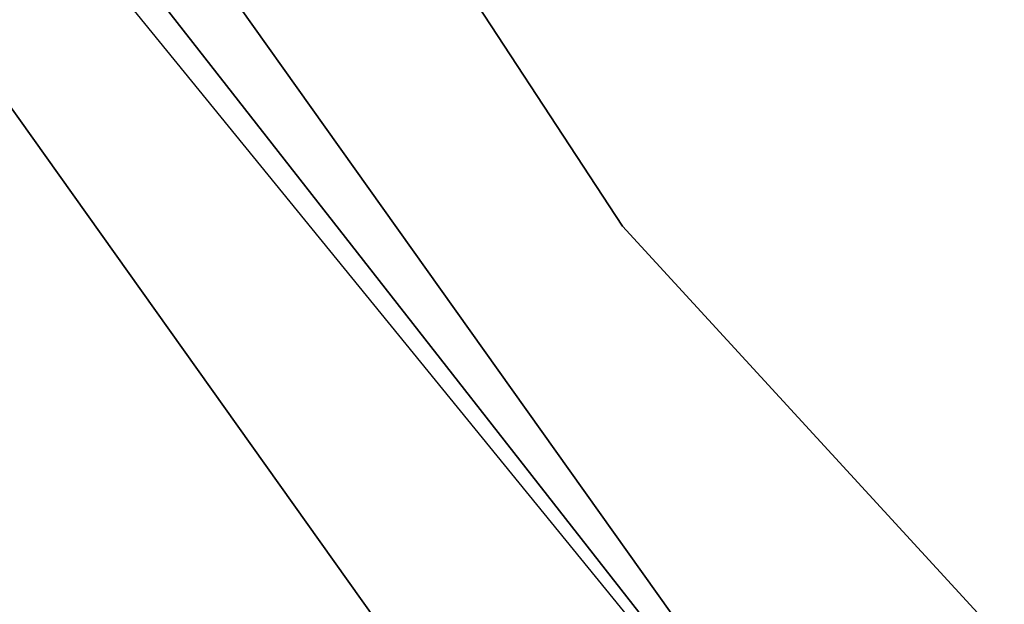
# Model space of a CAD drawing. Header units: millimetres. Extents: x 1 to 201, y 1 to 201.
# Tile 130 of 256: x 45.29 to 49.3, y 57.99 to 60.36. Entities that reach past the tile are written whole.
import ezdxf

# ---------------------------------------------------------------- set-up
doc = ezdxf.new("R2010")
doc.units = ezdxf.units.MM
doc.header["$LTSCALE"] = 25.4
doc.layers.get('0').update_dxf_attribs({"true_color": 0xff5454})

# ---------------------------------------------------------------- blocks, each defined once
blk = doc.blocks.new('MERIDA-LED-9514.STL#1')
at = {"color": 251, "true_color": 0x555555}
mesh = blk.add_polyface(dxfattribs=at)
corners = [(41.7403, 68.6807, -32.4529), (47.7465, 59.5233, -34.2529), (47.7465, 59.5233, -32.4529), (41.7403, 68.6807, -34.2529)]
mesh.append_faces([[corners[k] for k in face] for face in [(0, 1, 2), (1, 0, 3)]], dxfattribs={"vtx0": -1, "color": 251})
at = {"color": 7, "true_color": 0xffffff}
mesh = blk.add_polyface(dxfattribs=at)
corners = [(41.6773, 66.75, -33), (49.2311, 56.142, -33), (49.2311, 56.142, -43)]
mesh.append_faces([[corners[k] for k in face] for face in [(0, 1, 2)]], dxfattribs={"color": 7})
mesh = blk.add_polyface(dxfattribs=at)
corners = [(41.6773, 66.75, -33), (49.2311, 56.142, -43), (45.0376, 61.4974, -43)]
mesh.append_faces([[corners[k] for k in face] for face in [(0, 1, 2)]], dxfattribs={"color": 7})
mesh = blk.add_polyface(dxfattribs=at)
corners = [(40.8112, 66.25, -32), (48.4754, 55.4872, -43), (48.4754, 55.4872, -32), (40.8112, 66.25, -43)]
mesh.append_faces([[corners[k] for k in face] for face in [(0, 1, 2), (1, 0, 3)]], dxfattribs={"vtx0": -1, "color": 7})
mesh = blk.add_polyface(dxfattribs=at)
corners = [(45.0376, 61.4974, -43), (49.2311, 56.142, -43), (44.9281, 61.4201, -43.5)]
mesh.append_faces([[corners[k] for k in face] for face in [(0, 1, 2)]], dxfattribs={"color": 7})
at = {"color": 251, "true_color": 0x555555}
mesh = blk.add_polyface(dxfattribs=at)
corners = [(47.7465, 59.5233, -32.4529), (55.1545, 51.4576, -34.2529), (55.1545, 51.4576, -32.4529), (47.7465, 59.5233, -34.2529)]
mesh.append_faces([[corners[k] for k in face] for face in [(0, 1, 2), (1, 0, 3)]], dxfattribs={"vtx0": -1, "color": 251})

msp = doc.modelspace()

# ---------------------------------------------------------------- block references
at = {"color": 0}
msp.add_blockref('MERIDA-LED-9514.STL#1', (0, 0), dxfattribs=at)

doc.saveas('drawing.dxf')
